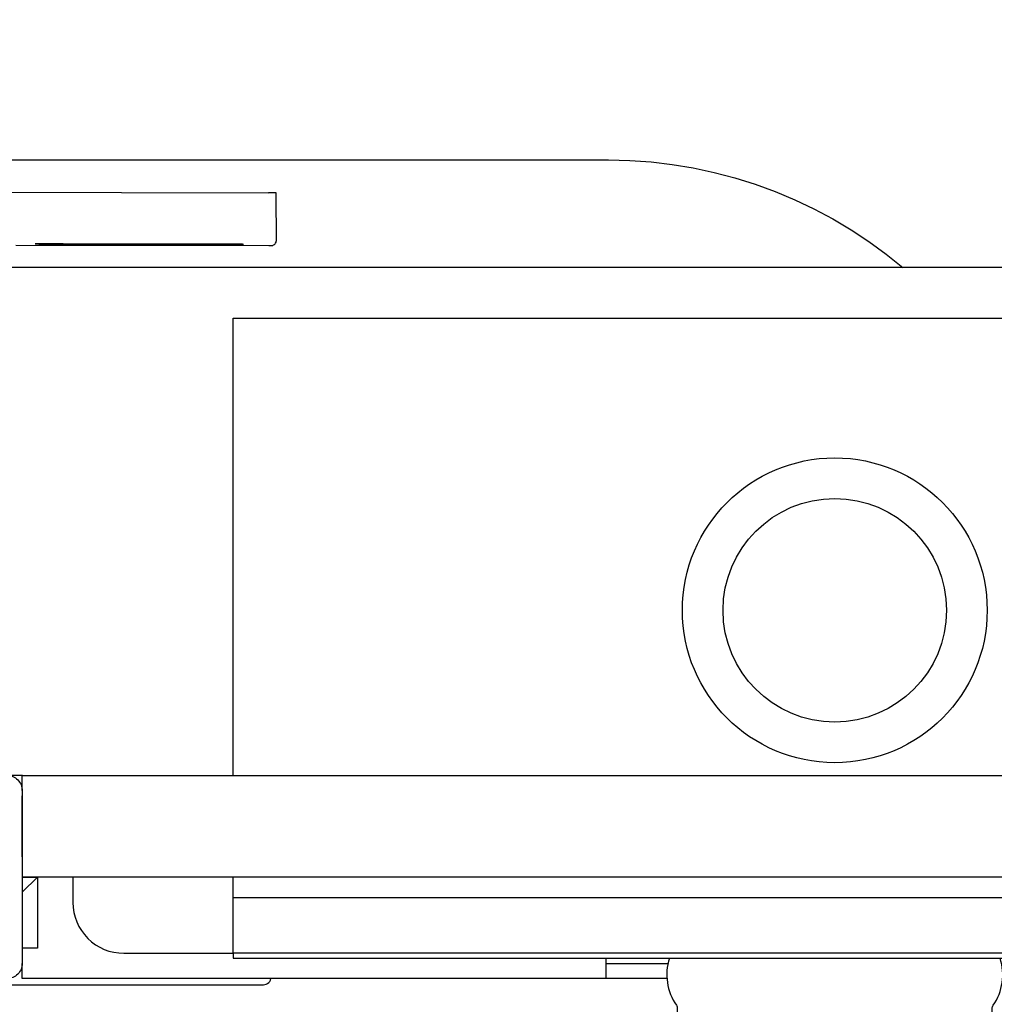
# Model space of a CAD drawing. Header units: millimetres. Extents: x 42924 to 92944, y -369470 to -179866.
# Tile 19 of 256: x 45969 to 45988, y -181324 to -181305. Entities that reach past the tile are written whole.
import ezdxf

# ---------------------------------------------------------------- set-up
doc = ezdxf.new("R2010")
doc.units = ezdxf.units.MM
doc.layers.get('0').update_dxf_attribs({"color": 8})
doc.layers.add('!!_@ wypos sanit nd', color=8, linetype='Continuous', plot=False)
doc.layers.add('E_SAP_ZASIĘG', color=150, linetype='Continuous', plot=False)

# ---------------------------------------------------------------- blocks, each defined once
blk = doc.blocks.new('A$Cff2eaf8b')
for points in [[(-0.18941, 0.08863), (-0.04454, 0.08863), (-0.04035, 0.08853), (-0.03617, 0.08824), (-0.032, 0.08775), (-0.02786, 0.08707), (-0.02376, 0.08619), (-0.0197, 0.08513), (-0.0157, 0.08388), (-0.01176, 0.08244), (-0.00789, 0.08082), (-0.0041, 0.07902), (-0.0004, 0.07705), (0.0032, 0.0749), (0.0067, 0.0726), (0.01009, 0.07012), (0.01337, 0.0675)], [(-0.19839, 0.08237), (-0.11148, 0.08219)], [(-0.16124, 0.07188), (-0.11145, 0.07178), (-0.11127, 0.07178), (-0.11111, 0.07178), (-0.111, 0.07178), (-0.11083, 0.07179), (-0.11065, 0.07183), (-0.11049, 0.0719), (-0.11033, 0.072), (-0.1102, 0.07212), (-0.11009, 0.07227), (-0.11001, 0.07243), (-0.10996, 0.07261), (-0.10995, 0.07279), (-0.10997, 0.08178), (-0.10998, 0.08217)], [(-0.12195, 0.07209), (-0.15195, 0.07215)], [(-0.15195, 0.07205), (-0.12195, 0.07199)], [(0.16493, 0.0675), (-0.16477, 0.0675)], [(-0.11847, -0.0325), (-0.11847, 0.0575), (0.11153, 0.0575), (0.11153, -0.0325)], [(-0.16, -0.0355), (-0.16, -0.0325), (0.16, -0.0325), (0.16, -0.0355)], [(-0.16, -0.0485), (-0.16, -0.0365)], [(0.16, -0.0555), (0.157, -0.0525), (0.16, -0.0525), (-0.16, -0.0525), (-0.157, -0.0525), (-0.16, -0.0555)], [(-0.157, -0.0525), (-0.157, -0.0665), (-0.16, -0.0665)], [(0.10602, -0.0525), (0.10602, -0.05658), (-0.11847, -0.05658)], [(-0.03305, -0.0725), (-0.16, -0.0725), (-0.16, -0.0695)], [(-0.045, -0.0725), (-0.045, -0.0685)], [(-0.045, -0.0695), (-0.03283, -0.0695)]]:
    blk.add_lwpolyline(points)
for points in [[(-0.15993, -0.0325), (-0.17249, -0.0325, 0.405519), (-0.172, -0.032), (-0.172, -0.0313, 0.414214), (-0.1725, -0.0308), (-0.1875, -0.0308, 0.414214), (-0.188, -0.0313), (-0.188, -0.032, 0.405519), (-0.18751, -0.0325), (-0.19, -0.0325, -0.414214), (-0.2, -0.0225), (-0.2, 0.0575, -0.266001), (-0.19506, 0.06612)], [(-0.15, -0.0525), (-0.15, -0.0575, 0.414214), (-0.14, -0.0675), (-0.11847, -0.0675), (-0.11847, -0.0525)], [(-0.04, -0.0685), (-0.03255, -0.0685, 0.236962), (-0.03118, -0.07775, -0.154353), (-0.031, -0.07832), (-0.031, -0.08218), (0.031, -0.08218), (0.031, -0.07832, -0.154353), (0.03118, -0.07775, 0.236962), (0.03255, -0.0685), (0.04, -0.0685)], [(-0.1633, -0.0727, 0.412536), (-0.1623, -0.0737), (-0.11251, -0.0737), (-0.11222, -0.07367), (-0.11194, -0.07358), (-0.11168, -0.07345), (-0.11145, -0.07326), (-0.11126, -0.07304), (-0.11112, -0.07278), (-0.11104, -0.0725)]]:
    blk.add_lwpolyline(points, format="xyb")
blk.add_lwpolyline([(-0.2, -0.0695), (-0.2, -0.0355, -0.414214), (-0.197, -0.0325), (-0.163, -0.0325, -0.414214), (-0.16, -0.0355), (-0.16, -0.0695, -0.414214), (-0.163, -0.0725), (-0.197, -0.0725, -0.414214)], format="xyb", close=True)
blk.add_lwpolyline([(-0.11847, -0.0685), (0.11153, -0.0685), (0.11153, -0.0675), (-0.11847, -0.0675)], close=True)
for radius in [0.03, 0.022]:
    blk.add_circle((0, 0), radius)
for centre, major_axis, start_param, end_param in [((-0.11148, 0.08218), (-0.0015, 0), 3.141878, 4.712682), ((-0.15195, 0.0721), (0.0055, -0.00001), 1.571085, 4.712678), ((-0.12195, 0.07204), (0.0055, -0.00001), 4.712678, 7.854271)]:
    blk.add_ellipse(centre, major_axis=major_axis, ratio=0.008726, start_param=start_param, end_param=end_param)

msp = doc.modelspace()

# ---------------------------------------------------------------- linework, layer by layer
at = {"layer": 'E_SAP_ZASIĘG'}
for centre in [(45516.33676, -181291.23744), (46172.51188, -181498.06894)]:
    msp.add_circle(centre, 600, dxfattribs=at)

# ---------------------------------------------------------------- block references
at = {"layer": '!!_@ wypos sanit nd', "xscale": 100, "yscale": 100, "zscale": 100}
msp.add_blockref('A$Cff2eaf8b', (45984.62757, -181316.45678), dxfattribs=at)

doc.saveas('drawing.dxf')
